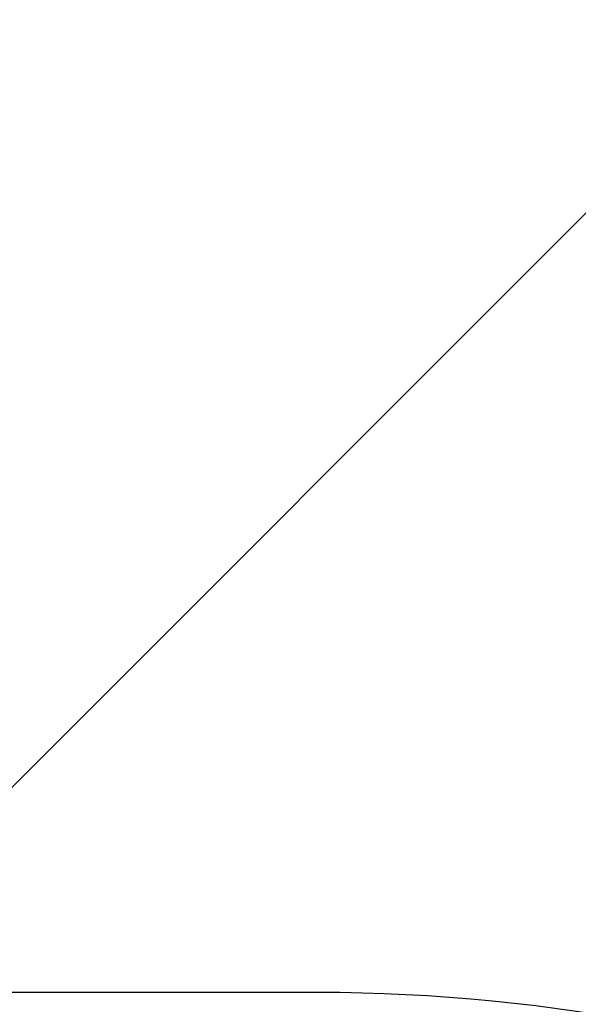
# Model space of a CAD drawing. Header units: millimetres. Extents: x -6179 to 18141, y -8419 to 8561.
# Tile 49 of 118: x -4848.2 to -4846.3, y 5667.17 to 5670.51. Entities that reach past the tile are written whole.
import ezdxf

# ---------------------------------------------------------------- set-up
doc = ezdxf.new("R2010")
doc.units = ezdxf.units.MM
doc.layers.add('Betonfundamente', color=7, linetype='Continuous', lineweight=18)

msp = doc.modelspace()

# ---------------------------------------------------------------- hatches: boundary and pattern name
at = {"lineweight": 9}
h = msp.add_hatch(dxfattribs=at)
h.set_pattern_fill('ANSI31', color=256)
h.set_pattern_definition([(45, (-95017.643, 44216.9854), (-2.24506403, 2.24506403), [])])
h.paths.add_polyline_path([(-4941.19571, 5659.70769), (-4941.19571, 5662.20769), (-4871.19571, 5662.20769), (-4871.19571, 5592.20769), (-4873.69571, 5592.20769, -0.4142136), (-4878.19571, 5596.70769), (-4878.19571, 5646.20769, 0.4142136), (-4887.19571, 5655.20769), (-4936.69571, 5655.20769, -0.4142136)])
h.paths.add_polyline_path([(-4895.18138, 5670.20769), (-4895.18138, 5673.20769), (-4835.18138, 5673.20769), (-4835.18138, 5633.20769), (-4838.18138, 5633.20769, -0.4142136), (-4841.18138, 5636.20769), (-4841.18138, 5661.20769, 0.4142136), (-4847.18138, 5667.20769), (-4892.18138, 5667.20769, -0.4142136)])
at = {"layer": 'Betonfundamente', "lineweight": 9}
h = msp.add_hatch(dxfattribs=at)
h.set_pattern_fill('ANSI33', color=256, scale=20, angle=90, style=0)
h.set_pattern_definition([(135, (0, 77.94), (-89.8026, -89.8026), []), (135, (5e-15, 167.75), (-89.8026, -89.8026), [63.5, -31.75])])
edge = h.paths.add_edge_path()
edge.add_arc((-4892.18138, 5670.20769), 3, 180, 270)
edge.add_line((-4892.18138, 5667.20769), (-5751.49883, 5667.20769))
edge.add_line((-5751.49883, 5667.20769), (-5751.49883, 6034.65049))
edge.add_line((-5751.49883, 6034.65049), (-4470.11816, 6017.52737))
edge.add_line((-4470.11816, 6017.52737), (-4446.19571, 5993.60492))
edge.add_line((-4446.19571, 5993.60492), (-4446.19571, 5683.20769))
edge.add_line((-4446.19571, 5683.20769), (-4563.69434, 5685.20769))
edge.add_line((-4563.69434, 5685.20769), (-4723.69434, 5685.20769))
edge.add_line((-4723.69434, 5685.20769), (-4723.69434, 5683.20769))
edge.add_line((-4723.69434, 5683.20769), (-4846.19571, 5683.20769))
edge.add_line((-4846.19571, 5683.20769), (-4846.19571, 5673.20769))
edge.add_line((-4846.19571, 5673.20769), (-4895.18138, 5673.20769))
edge.add_line((-4895.18138, 5673.20769), (-4895.18138, 5670.20769))

# ---------------------------------------------------------------- linework, layer by layer
msp.add_lwpolyline([(-4835.18138, 5633.20769), (-4835.18138, 5673.20769), (-4895.18138, 5673.20769), (-4895.18138, 5670.20769, 0.4142136), (-4892.18138, 5667.20769), (-4847.18138, 5667.20769, -0.4142136), (-4841.18138, 5661.20769), (-4841.18138, 5636.20769, 0.4142136), (-4838.18138, 5633.20769), (-4835.18138, 5633.20769)], format="xyb")

doc.saveas('drawing.dxf')
